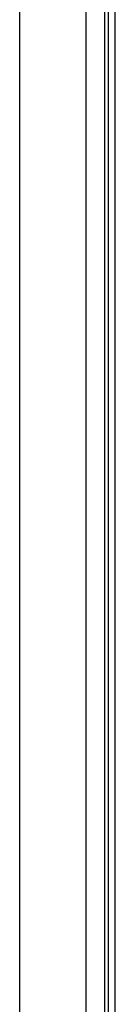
# Model space of a CAD drawing. Header units: inches. Extents: x 20 to 683, y 61 to 320.
# Tile 96 of 256: x 91.248 to 92.151, y 185.536 to 194.816. Entities that reach past the tile are written whole.
import ezdxf

# ---------------------------------------------------------------- set-up
doc = ezdxf.new("R2010")
doc.units = ezdxf.units.IN
doc.header["$MEASUREMENT"] = 0
doc.layers.add('Visible Edges(ANSI)', color=7, linetype='Continuous', lineweight=25)
doc.layers.add('Visible Tangent Edges(ANSI)', color=7, linetype='Continuous', lineweight=25)

msp = doc.modelspace()

# ---------------------------------------------------------------- linework, layer by layer
at = {"layer": 'Visible Edges(ANSI)'}
for p, q in [((92.0828, 215.0947), (92.0828, 176.4917)), ((92.1508, 176.4917), (92.1508, 215.0947)), ((91.8733, 195.5129), (91.8733, 177.2897)), ((91.2483, 177.2897), (91.2483, 195.3509))]:
    msp.add_line(p, q, dxfattribs=at)
at = {"layer": 'Visible Tangent Edges(ANSI)'}
msp.add_line((92.0518, 176.3747), (92.0518, 215.0947), dxfattribs=at)

doc.saveas('drawing.dxf')
